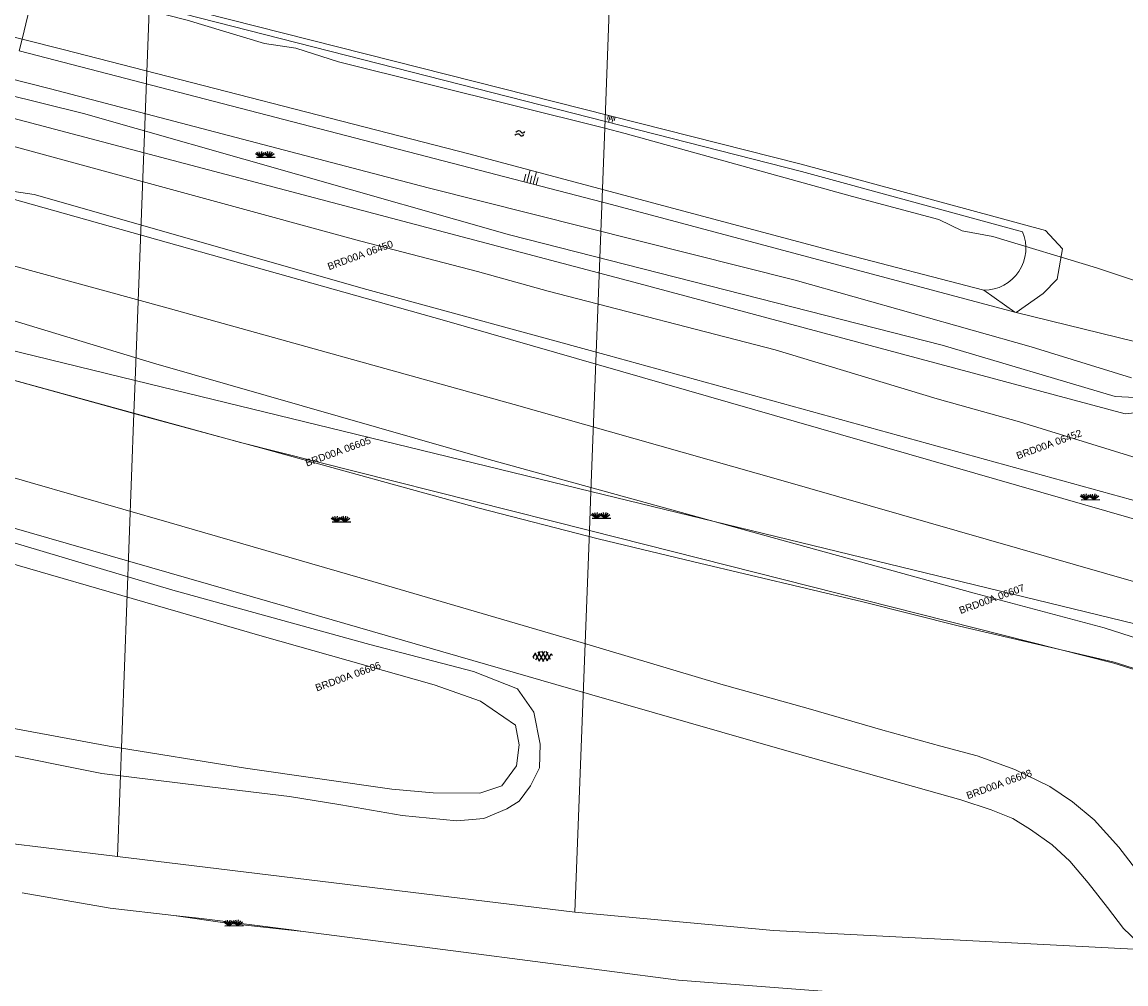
# Model space of a CAD drawing. Header units: metres. Extents: x 95652 to 96661, y 430734 to 431486.
# Tile 17 of 62: x 96000 to 96113, y 430986 to 431084. Entities that reach past the tile are written whole.
import ezdxf

# ---------------------------------------------------------------- set-up
doc = ezdxf.new("R2010")
doc.units = ezdxf.units.M
doc.layers.get('0').update_dxf_attribs({"linetype": 'CONTINUOUS'})
doc.layers.add('BAR_SYMBOLEN', color=7, linetype='CONTINUOUS', true_color=0x707070)
for name, color, linetype in [('BAR_TALUDLIJNEN', 7, 'CONTINUOUS'), ('BAR_TOPO', 7, 'CONTINUOUS'), ('BAR_WATER', 7, 'CONTINUOUS'), ('BAR_WEGEN', 7, 'CONTINUOUS'), ('BRK_Kadastrale percelen en nummers', 7, 'CONTINUOUS'), ('BRK_Kadatrale percelen', 7, 'CONTINUOUS')]:
    doc.layers.add(name, color=color, linetype=linetype)
doc.styles.add('NLCS-ISO', font='NLCS-ISO.ttf')

# ---------------------------------------------------------------- blocks, each defined once
blk = doc.blocks.new('gras_templ_1')
at = {"color": 8, "true_color": 0x707070, "flags": 128}
for points in [[(-0.376, -0.169), (-0.752, 0.081)], [(-0.376, -0.169), (-0.657, 0.202)], [(-0.376, -0.169), (-0.488, 0.24)], [(-0.376, -0.169), (-0.291, 0.251)], [(-0.376, -0.169), (-0.131, 0.191)], [(-0.376, -0.169), (-0.007, 0.103)], [(0.247, -0.165), (-0.129, 0.086)], [(0.247, -0.165), (-0.034, 0.206)], [(0.247, -0.165), (0.135, 0.245)], [(0.247, -0.165), (0.332, 0.255)], [(0.247, -0.165), (0.492, 0.196)], [(0.247, -0.165), (0.616, 0.107)], [(-0.688, -0.172), (0.688, -0.161)]]:
    blk.add_lwpolyline(points, dxfattribs=at)
blk = doc.blocks.new('water_templ_1')
at = {"color": 8, "true_color": 0x707070, "flags": 128}
for points in [[(-1.85, 0.38), (-1.77, 0.52, -0.538831), (0.24, 0.55, 0.605168), (1.92, 0.75, -4.035705)], [(-1.85, 0.38), (-1.77, 0.52, -0.538831), (0.24, 0.55, 0.605168), (1.92, 0.75, -4.035705)], [(-2.22, -0.89), (-2.13, -0.75, -0.538831), (-0.13, -0.72, 0.605168), (1.55, -0.52, -4.035705)]]:
    blk.add_lwpolyline(points, format="xyb", dxfattribs=at)
blk = doc.blocks.new('asfalt_templ_1')
at = {"color": 8, "ltscale": 0.1, "true_color": 0x707070}
for p, q in [((-5.73, -0.58), (-4.19, 2.08)), ((-2, -2.83), (-4.67, 1.79)), ((-4.27, -2.06), (-1.41, 2.89)), ((0.39, -2.97), (-2.83, 2.61)), ((-2.36, -2.75), (0.91, 2.91)), ((2.51, -2.63), (-0.71, 2.95)), ((-0.19, -2.99), (2.96, 2.46)), ((4.34, -1.81), (1.68, 2.8)), ((2.29, -2.69), (4.71, 1.49)), ((5.47, 0.24), (4.78, 1.42)), ((-5.08, -1.49), (-5.82, -0.22))]:
    blk.add_line(p, q, dxfattribs=at)

msp = doc.modelspace()

# ---------------------------------------------------------------- linework, layer by layer
at = {"layer": 'BAR_TALUDLIJNEN', "color": 8, "linetype": 'Continuous', "lineweight": 0, "true_color": 0x707070, "flags": 128}
for points in [[(96059.91, 431074.33), (96059.81, 431073.92)], [(96060.08, 431074.28), (96059.91, 431073.61)], [(96060.42, 431074.2), (96060.25, 431073.53)], [(96060.59, 431074.15), (96060.48, 431073.75)], [(96051.26, 431067.53), (96051.46, 431068.29)], [(96051.58, 431067.45), (96051.91, 431068.71)], [(96052.21, 431067.28), (96052.54, 431068.55)], [(96052.53, 431067.2), (96052.73, 431067.96)]]:
    msp.add_lwpolyline(points, dxfattribs=at)
at = {"layer": 'BAR_TALUDLIJNEN', "color": 8, "linetype": 'Continuous', "lineweight": 0, "ltscale": 0.01, "true_color": 0x707070, "flags": 128}
for points in [[(96060.25, 431074.24), (96060.15, 431073.84)], [(96051.9, 431067.36), (96052.09, 431068.12)]]:
    msp.add_lwpolyline(points, dxfattribs=at)
at = {"layer": 'BAR_TOPO', "color": 8, "linetype": 'Continuous', "lineweight": 0, "ltscale": 0.01, "true_color": 0x707070, "flags": 128}
for points in [[(95928.18, 431135.59), (95926.33, 431134.6), (95924.61, 431133.28), (95922.2, 431130.45), (95921.24, 431128.61), (95920.33, 431125.98), (95919.46, 431121.32), (95919.1, 431116.9), (95918.98, 431111.69), (95920.34, 431103.12), (95921.19, 431101.15), (95922.4, 431099.31), (95924.29, 431096.98), (95926.24, 431095.06), (95928.46, 431093.67), (95935.71, 431090.77), (96062.49, 431057.27), (96112.7, 431043.82), (96114.95, 431044.07)], [(96114.4, 431045.44), (96111.69, 431045.6), (96094.01, 431050.84), (96049.79, 431062.1), (96006.28, 431074.5), (95969.55, 431083.6), (95934.74, 431093.04), (95929.06, 431095.1), (95939.86, 431093.31), (95968.93, 431085.65), (96002.92, 431077.03), (96041.49, 431066.9), (96078.99, 431057.47), (96103.08, 431050.66), (96113.33, 431047.5)], [(95897.85, 431082.67), (95901.23, 431074.02), (95910.4, 431071.55), (95920.07, 431068.97), (95937.13, 431064.26), (95951.7, 431060.28), (95980.88, 431052.3), (96012.65, 431043.53), (96024.74, 431040.26), (96046.71, 431034.17), (96058.85, 431031.06), (96068.63, 431028.71), (96085.88, 431024.6), (96095.76, 431022.14), (96111.58, 431018.45), (96146.8, 431007.36)], [(96125.94, 431035.59), (96101.9, 431043), (96093.49, 431045.34), (96076.95, 431050.35), (96053.75, 431056.35), (96046.52, 431058.36), (96034.6, 431061.45), (95988.16, 431074.12)], [(96364.83, 431022.6), (96354.58, 431018.96), (96338.82, 431014.58), (96319.99, 431011.15), (96300.59, 431008.75), (96285.2, 431007.27), (96254.82, 431006.97), (96239.02, 431007.79), (96228.55, 431008.91), (96192.72, 431014.26), (96132.01, 431029.89), (96059.9, 431049.78), (96035.22, 431056.51), (96001.25, 431066.23), (95993.03, 431067.46)], [(96101.56, 431054.16), (96113.64, 431051.21), (96115.37, 431051.27), (96116.98, 431051.58), (96118.38, 431052.77)], [(96015.51, 430992.58), (96009.01, 430993.31), (96000, 430994.87)], [(96028.7, 430990.95), (96027.53, 430991.1), (96018.32, 430992.26), (96015.51, 430992.58)], [(96015.51, 430992.58), (96020.96, 430991.78), (96028.7, 430990.95)], [(96115.93, 430981.68), (96112.13, 430982.45), (96111.01, 430982.68), (96107.09, 430983.47), (96102.36, 430983.89), (96094.13, 430983.94), (96093.62, 430983.95), (96085.73, 430984.52), (96067.05, 430985.95), (96045.1, 430988.84), (96028.7, 430990.95)]]:
    msp.add_lwpolyline(points, dxfattribs=at)
at = {"layer": 'BAR_WATER', "color": 8, "linetype": 'Continuous', "lineweight": 0, "ltscale": 0.01, "true_color": 0x707070, "flags": 128}
for points in [[(96000, 431082.09), (95971.63, 431089.3), (95939.11, 431097.36), (95929.26, 431100.43), (95925.38, 431102.8), (95923.71, 431106.22), (95923.09, 431109.18), (95923.35, 431117.83), (95924.41, 431126.64), (95927.4, 431132.22), (95933.33, 431135.02), (95951.62, 431138.17), (95974.24, 431142.4), (96000, 431148.17), (96027.01, 431155.1), (96098.67, 431175.07), (96162.22, 431193.04)], [(96101.56, 431054.16), (96104.31, 431056.12), (96105.76, 431057.57), (96106.31, 431060.69), (96104.57, 431062.55), (96079.6, 431069.34), (96001.68, 431089.09)], [(96000, 431082.09), (96001.53, 431088.53)], [(95999.7, 431080.89), (96000, 431082.09)], [(96098.26, 431056.44), (96083.32, 431060.33), (96045.77, 431070.35), (96004.21, 431081.03), (96000, 431082.09)], [(95999.7, 431080.89), (96060.22, 431065.2), (96101.44, 431054.2)], [(96098.26, 431056.44), (96101.44, 431054.2)], [(96101.44, 431054.2), (96101.56, 431054.16)], [(95992.51, 431012.91), (96008.9, 431009.88), (96022.82, 431007.62), (96037.76, 431005.49), (96042, 431005.09), (96046.76, 431005.07), (96049, 431005.8), (96050.52, 431007.85), (96050.79, 431010.01), (96050.42, 431012.01), (96046.84, 431014.48), (96042.11, 431016.12), (96024.53, 431021.12), (95986.17, 431032.22)], [(95996.75, 431009.35), (96008.16, 431007.09), (96021.11, 431005.46), (96027.32, 431004.72), (96032.58, 431003.88), (96038.84, 431002.8), (96044.4, 431002.25), (96047.18, 431002.49), (96049.52, 431003.46), (96050.79, 431004.25), (96051.95, 431005.8), (96052.87, 431007.65), (96052.92, 431010.07), (96052.29, 431013.33), (96050.63, 431015.72), (96046.13, 431017.48), (96035.53, 431020.25), (96015.4, 431025.8), (95994.69, 431031.98)]]:
    msp.add_lwpolyline(points, dxfattribs=at)
msp.add_lwpolyline([(96001.53, 431088.53), (96079.62, 431068.57), (96102.21, 431062.43, -0.536495), (96098.26, 431056.44)], format="xyb", dxfattribs=at)
at = {"layer": 'BAR_WEGEN', "color": 8, "linetype": 'Continuous', "lineweight": 0, "ltscale": 0.01, "true_color": 0x707070, "flags": 128}
for points in [[(96364.72, 431008.85), (96354.17, 431006.18), (96346.2, 431004.4), (96331.99, 431001.67), (96322.6, 431000.24), (96312.87, 430998.89), (96297.91, 430997.63), (96280.88, 430996.76), (96273.53, 430996.66), (96259.94, 430996.9), (96251.99, 430997.23), (96247.03, 430997.55), (96233.07, 430998.82), (96224.85, 430999.87), (96213.1, 431001.65), (96194.26, 431005.29), (96174.37, 431009.79), (96146.84, 431017.11), (96077.51, 431037.05), (96050.27, 431044.78), (96014.56, 431054.73), (95967.47, 431067.59), (95927.24, 431078.26), (95897.72, 431085.91)], [(96131.16, 431015.35), (96110.54, 431021.97), (96097.27, 431025.49), (96047.71, 431039.16), (96013.41, 431049.01), (95987.26, 431056.93), (95962.2, 431063.75), (95927.59, 431072.6), (95902.89, 431078.75), (95900.98, 431079.59), (95900.51, 431080.47), (95900.69, 431081.94)], [(95993.03, 431067.46), (96043.14, 431053.35), (96135.56, 431026.77), (96180.5, 431014.71), (96206.02, 431009.09), (96227.01, 431005.59), (96238.35, 431004.59), (96249.24, 431003.79), (96265.28, 431003.13), (96279.06, 431003.16), (96293.86, 431003.52), (96305.85, 431004.53), (96329.47, 431007.68), (96353.7, 431012.43), (96363.08, 431015.41), (96363.88, 431015.35), (96364.43, 431014.43), (96364.51, 431012.84)], [(96115.26, 430988.64), (96112.53, 430991.24), (96110.9, 430993.37), (96108.9, 430995.92), (96107.03, 430998.11), (96105.24, 430999.79), (96103.03, 431001.34), (96101.21, 431002.47), (96099, 431003.37), (96095.92, 431004.37), (96078.14, 431009.39), (96054.54, 431016.18), (96027.31, 431024.05), (95998.73, 431032.28), (95976.29, 431038.89), (95952.43, 431045.81), (95930.54, 431052.07), (95919.88, 431055.1), (95915.46, 431056.28), (95913.22, 431056.39), (95911.67, 431056.02), (95909.91, 431055.36), (95908.49, 431054.41), (95907.54, 431053.28)], [(95986.66, 431040.94), (96000.84, 431036.81), (96015.02, 431032.73), (96035.83, 431026.68), (96057.35, 431020.39), (96071.4, 431016.2), (96080.32, 431013.72), (96087.93, 431011.5), (96093.88, 431009.87), (96097.58, 431008.87), (96101.44, 431007.5), (96104.99, 431005.76), (96107.3, 431004.18), (96109.53, 431002.33), (96112.04, 430999.54), (96113.75, 430997.34)]]:
    msp.add_lwpolyline(points, dxfattribs=at)
at = {"layer": 'BRK_Kadastrale percelen en nummers', "color": 75, "lineweight": 5, "ltscale": 3.900864, "true_color": 0x739642, "flags": 128}
for points in [[(96096.4, 431125.64), (96090.18, 431119.81), (96086.74, 431116.76), (96085.01, 431115.18), (96078.32, 431109.14), (96077.01, 431107.99), (96069.4, 431101.72), (96060.36, 431095.28), (96059.52, 431072.99), (96061.62, 431072.47)], [(96011.56, 431047.24), (96012.97, 431085.01), (95997.16, 431088.97), (95976.4, 431094.27), (95951.33, 431099.88), (95950.02, 431062.23)], [(96058.11, 431035.9), (96059.52, 431072.99), (96032.33, 431079.77), (96027.97, 431081.19), (96024.75, 431081.67), (96016.88, 431084.04), (96012.97, 431085.01)], [(96151.7, 431005.92), (96153.19, 431048.02), (96142.96, 431050.48), (96137.36, 431052.28), (96133.95, 431051.52), (96132.53, 431050.29), (96117.17, 431054.46), (96116.7, 431056.26), (96113.76, 431057.4), (96109.78, 431058.73), (96099.16, 431061.95), (96096.03, 431062.52), (96093.66, 431063.66), (96084.85, 431066.03), (96061.62, 431072.47)], [(96011.43, 431043.88), (96011.56, 431047.24), (95950.02, 431062.23), (95949.97, 431060.73)], [(95948.06, 431006.1), (96009.74, 430998.59), (96011.43, 431043.88), (95949.97, 431060.73)], [(96057.96, 431031.89), (96058.11, 431035.9), (96011.56, 431047.24)], [(96011.43, 431043.88), (96022.33, 431040.89)], [(96057.96, 431031.89), (96022.33, 431040.89)], [(96111.55, 431018.36), (96147.69, 431007.03), (96116.21, 431021.75), (96058.11, 431035.9)], [(96111.55, 431018.36), (96057.96, 431031.89), (96056.48, 430992.9), (96076.76, 430991.04), (96151.04, 430987.18)], [(96009.74, 430998.59), (96056.48, 430992.9)]]:
    msp.add_lwpolyline(points, dxfattribs=at)
at = {"layer": 'BRK_Kadatrale percelen', "color": 75, "linetype": 'Continuous', "lineweight": 5, "ltscale": 0.01, "true_color": 0x739642, "flags": 128}
for points in [[(96096.4, 431125.64), (96090.18, 431119.81), (96086.74, 431116.76), (96085.01, 431115.18), (96078.32, 431109.14), (96077.01, 431107.99), (96069.4, 431101.72), (96060.36, 431095.28), (96059.52, 431072.99), (96061.62, 431072.47)], [(96058.11, 431035.9), (96059.52, 431072.99), (96032.33, 431079.77), (96027.97, 431081.19), (96024.75, 431081.67), (96016.88, 431084.04), (96012.97, 431085.01)], [(96151.7, 431005.92), (96153.19, 431048.02), (96142.96, 431050.48), (96137.36, 431052.28), (96133.95, 431051.52), (96132.53, 431050.29), (96117.17, 431054.46), (96116.7, 431056.26), (96113.76, 431057.4), (96109.78, 431058.73), (96099.16, 431061.95), (96096.03, 431062.52), (96093.66, 431063.66), (96084.85, 431066.03), (96061.62, 431072.47)], [(95950.02, 431062.23), (95949.97, 431060.73), (96011.43, 431043.88), (96011.56, 431047.24)], [(96057.96, 431031.89), (96058.11, 431035.9), (96011.56, 431047.24)], [(95948.06, 431006.1), (96009.74, 430998.59), (96011.43, 431043.88)], [(96011.43, 431043.88), (96022.33, 431040.89)], [(96057.96, 431031.89), (96022.33, 431040.89)], [(96111.55, 431018.36), (96147.69, 431007.03), (96116.21, 431021.75), (96058.11, 431035.9)], [(96111.55, 431018.36), (96057.96, 431031.89), (96056.48, 430992.9), (96076.76, 430991.04), (96151.04, 430987.18)], [(96009.74, 430998.59), (96056.48, 430992.9)]]:
    msp.add_lwpolyline(points, dxfattribs=at)
msp.add_lwpolyline([(95951.33, 431099.88), (95950.02, 431062.23), (96011.56, 431047.24), (96012.97, 431085.01), (95997.16, 431088.97), (95976.4, 431094.27)], close=True, dxfattribs=at)

# ---------------------------------------------------------------- block references
at = {"layer": 'BAR_SYMBOLEN'}
for name, p, xscale, yscale in [('water_templ_1', (96050.89, 431072.49), 0.2416238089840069, 0.2416238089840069), ('gras_templ_1', (96024.89, 431070.27), 1.388696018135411, 1.388696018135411), ('gras_templ_1', (96109.16, 431035.29), 1.388696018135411, 1.388696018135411), ('gras_templ_1', (96032.63, 431033.01), 1.388696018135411, 1.388696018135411), ('gras_templ_1', (96059.2, 431033.39), 1.388696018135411, 1.388696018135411), ('asfalt_templ_1', (96053.23, 431019.05), 0.1772703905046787, 0.1772703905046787), ('gras_templ_1', (96021.66, 430991.76), 1.388696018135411, 1.388696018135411)]:
    msp.add_blockref(name, p, dxfattribs=dict(at, xscale=xscale, yscale=yscale))

# ---------------------------------------------------------------- texts
at = {"layer": 'BRK_Kadastrale percelen en nummers', "color": 8, "true_color": 0x707070, "char_height": 0.725, "attachment_point": 5, "rotation": 20, "style": 'NLCS-ISO'}
for s, insert in [('{{\\fArial|b0|i0;BRD00A 06450}}', (96034.55, 431060.03)), ('{{\\fArial|b0|i0;BRD00A 06605}}', (96032.28, 431039.96)), ('{{\\fArial|b0|i0;BRD00A 06452}}', (96104.92, 431040.7)), ('{{\\fArial|b0|i0;BRD00A 06607}}', (96099.07, 431024.9)), ('{{\\fArial|b0|i0;BRD00A 06606}}', (96033.3, 431016.99)), ('{{\\fArial|b0|i0;BRD00A 06608}}', (96099.82, 431005.98))]:
    msp.add_mtext(s, dxfattribs=dict(at, insert=insert))

doc.saveas('drawing.dxf')
